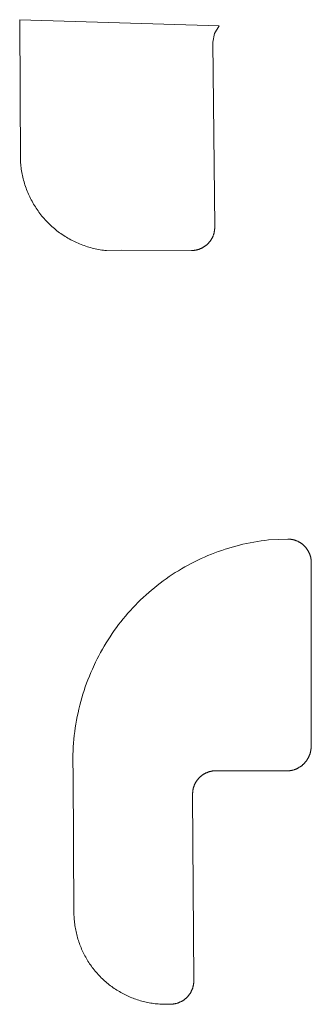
# Model space of a CAD drawing. Extents: x 211930 to 222589, y 569015 to 577578.
# Tile 91 of 95: x 222535.18 to 222541.37, y 575960.7 to 575981.62. Entities that reach past the tile are written whole.
import ezdxf

# ---------------------------------------------------------------- set-up
doc = ezdxf.new("R2010")
doc.units = 0
doc.layers.add('016 Alles planjaar 2023', color=72, linetype='Continuous', lineweight=20, true_color=0x1e90ff)

msp = doc.modelspace()

# ---------------------------------------------------------------- hatches: boundary and pattern name
at = {"layer": '016 Alles planjaar 2023', "true_color": 0x1e90ff}
h = msp.add_hatch(dxfattribs=at)
h.set_pattern_fill('DQ_CLEAR', color=72, style=0)
h.set_pattern_definition([])
h.paths.add_polyline_path([(222537.341, 575976.723), (222538.83, 575976.716), (222538.838, 575976.716), (222538.846, 575976.716), (222538.855, 575976.717), (222538.863, 575976.717), (222538.871, 575976.718), (222538.879, 575976.719), (222538.887, 575976.72), (222538.896, 575976.721), (222538.904, 575976.722), (222538.912, 575976.723), (222538.92, 575976.725), (222538.928, 575976.726), (222538.936, 575976.728), (222538.944, 575976.73), (222538.952, 575976.732), (222538.96, 575976.734), (222538.968, 575976.736), (222538.976, 575976.739), (222538.984, 575976.741), (222538.991, 575976.744), (222538.999, 575976.747), (222539.007, 575976.75), (222539.014, 575976.753), (222539.022, 575976.756), (222539.03, 575976.759), (222539.037, 575976.763), (222539.045, 575976.766), (222539.052, 575976.77), (222539.059, 575976.773), (222539.066, 575976.777), (222539.074, 575976.781), (222539.081, 575976.786), (222539.088, 575976.79), (222539.095, 575976.794), (222539.102, 575976.799), (222539.108, 575976.803), (222539.115, 575976.808), (222539.122, 575976.813), (222539.128, 575976.818), (222539.135, 575976.823), (222539.141, 575976.828), (222539.148, 575976.833), (222539.154, 575976.839), (222539.16, 575976.844), (222539.166, 575976.85), (222539.172, 575976.855), (222539.178, 575976.861), (222539.184, 575976.867), (222539.189, 575976.873), (222539.195, 575976.879), (222539.201, 575976.885), (222539.206, 575976.891), (222539.211, 575976.898), (222539.216, 575976.904), (222539.221, 575976.91), (222539.226, 575976.917), (222539.231, 575976.924), (222539.236, 575976.93), (222539.241, 575976.937), (222539.245, 575976.944), (222539.25, 575976.951), (222539.254, 575976.958), (222539.258, 575976.965), (222539.262, 575976.972), (222539.266, 575976.98), (222539.27, 575976.987), (222539.273, 575976.994), (222539.277, 575977.002), (222539.28, 575977.009), (222539.284, 575977.017), (222539.287, 575977.024), (222539.29, 575977.032), (222539.293, 575977.039), (222539.296, 575977.047), (222539.298, 575977.055), (222539.301, 575977.063), (222539.303, 575977.071), (222539.306, 575977.079), (222539.308, 575977.087), (222539.31, 575977.095), (222539.312, 575977.103), (222539.313, 575977.111), (222539.315, 575977.119), (222539.317, 575977.127), (222539.318, 575977.135), (222539.319, 575977.143), (222539.32, 575977.151), (222539.321, 575977.159), (222539.322, 575977.167), (222539.323, 575977.176), (222539.323, 575977.184), (222539.324, 575977.192), (222539.324, 575977.2), (222539.324, 575977.209), (222539.324, 575977.217), (222539.324, 575977.225), (222539.286, 575981.143), (222539.317, 575981.33), (222539.417, 575981.494), (222535.182, 575981.621), (222535.2, 575978.579), (222535.203, 575978.545), (222535.207, 575978.511), (222535.211, 575978.477), (222535.216, 575978.443), (222535.221, 575978.409), (222535.227, 575978.375), (222535.233, 575978.341), (222535.24, 575978.308), (222535.248, 575978.274), (222535.256, 575978.241), (222535.265, 575978.208), (222535.274, 575978.175), (222535.284, 575978.142), (222535.294, 575978.109), (222535.305, 575978.076), (222535.316, 575978.044), (222535.328, 575978.012), (222535.341, 575977.98), (222535.354, 575977.948), (222535.368, 575977.917), (222535.382, 575977.885), (222535.397, 575977.854), (222535.412, 575977.824), (222535.427, 575977.793), (222535.444, 575977.763), (222535.46, 575977.733), (222535.478, 575977.703), (222535.495, 575977.674), (222535.514, 575977.645), (222535.532, 575977.616), (222535.551, 575977.587), (222535.571, 575977.559), (222535.591, 575977.531), (222535.612, 575977.504), (222535.633, 575977.477), (222535.654, 575977.45), (222535.676, 575977.424), (222535.699, 575977.398), (222535.722, 575977.372), (222535.745, 575977.347), (222535.769, 575977.322), (222535.793, 575977.298), (222535.817, 575977.274), (222535.842, 575977.25), (222535.867, 575977.227), (222535.92, 575977.181), (222535.946, 575977.159), (222535.974, 575977.137), (222536.001, 575977.116), (222536.029, 575977.095), (222536.058, 575977.075), (222536.087, 575977.055), (222536.116, 575977.036), (222536.145, 575977.017), (222536.175, 575976.999), (222536.205, 575976.981), (222536.235, 575976.964), (222536.266, 575976.947), (222536.297, 575976.931), (222536.328, 575976.915), (222536.359, 575976.9), (222536.391, 575976.885), (222536.423, 575976.871), (222536.455, 575976.858), (222536.487, 575976.845), (222536.52, 575976.832), (222536.553, 575976.82), (222536.586, 575976.809), (222536.619, 575976.798), (222536.652, 575976.788), (222536.686, 575976.778), (222536.719, 575976.769), (222536.753, 575976.761), (222536.787, 575976.753), (222536.821, 575976.746), (222536.855, 575976.739), (222536.89, 575976.733), (222536.924, 575976.727), (222536.959, 575976.722), (222536.993, 575976.718), (222537.028, 575976.714), (222537.341, 575976.723)])
h = msp.add_hatch(dxfattribs=at)
h.set_pattern_fill('DQ_CLEAR', color=72, style=0)
h.set_pattern_definition([])
h.paths.add_polyline_path([(222540.88, 575965.66), (222540.889, 575965.661), (222540.897, 575965.661), (222540.906, 575965.662), (222540.915, 575965.663), (222540.924, 575965.665), (222540.932, 575965.666), (222540.941, 575965.667), (222540.949, 575965.669), (222540.958, 575965.671), (222540.967, 575965.673), (222540.975, 575965.675), (222540.983, 575965.677), (222540.992, 575965.679), (222541, 575965.682), (222541.009, 575965.685), (222541.017, 575965.687), (222541.025, 575965.69), (222541.033, 575965.693), (222541.042, 575965.696), (222541.05, 575965.7), (222541.058, 575965.703), (222541.066, 575965.707), (222541.074, 575965.71), (222541.082, 575965.714), (222541.089, 575965.718), (222541.097, 575965.722), (222541.105, 575965.727), (222541.112, 575965.731), (222541.12, 575965.736), (222541.127, 575965.74), (222541.135, 575965.745), (222541.142, 575965.75), (222541.149, 575965.755), (222541.156, 575965.76), (222541.163, 575965.765), (222541.17, 575965.77), (222541.177, 575965.776), (222541.184, 575965.781), (222541.19, 575965.787), (222541.197, 575965.793), (222541.203, 575965.799), (222541.21, 575965.805), (222541.216, 575965.811), (222541.222, 575965.817), (222541.228, 575965.823), (222541.234, 575965.83), (222541.24, 575965.836), (222541.246, 575965.843), (222541.251, 575965.85), (222541.257, 575965.857), (222541.262, 575965.863), (222541.268, 575965.87), (222541.273, 575965.877), (222541.278, 575965.885), (222541.283, 575965.892), (222541.288, 575965.899), (222541.292, 575965.907), (222541.297, 575965.914), (222541.301, 575965.922), (222541.306, 575965.929), (222541.31, 575965.937), (222541.314, 575965.945), (222541.318, 575965.953), (222541.321, 575965.96), (222541.325, 575965.968), (222541.329, 575965.976), (222541.332, 575965.984), (222541.335, 575965.993), (222541.338, 575966.001), (222541.341, 575966.009), (222541.344, 575966.017), (222541.347, 575966.026), (222541.349, 575966.034), (222541.352, 575966.042), (222541.354, 575966.051), (222541.356, 575966.059), (222541.358, 575966.068), (222541.36, 575966.076), (222541.362, 575966.085), (222541.363, 575966.094), (222541.365, 575966.102), (222541.366, 575966.111), (222541.367, 575966.12), (222541.368, 575966.128), (222541.369, 575966.137), (222541.37, 575966.146), (222541.37, 575966.155), (222541.371, 575966.163), (222541.371, 575966.172), (222541.374, 575970.073), (222541.374, 575970.081), (222541.374, 575970.09), (222541.374, 575970.098), (222541.374, 575970.107), (222541.373, 575970.115), (222541.372, 575970.123), (222541.372, 575970.132), (222541.371, 575970.14), (222541.37, 575970.148), (222541.369, 575970.157), (222541.367, 575970.165), (222541.366, 575970.173), (222541.364, 575970.181), (222541.363, 575970.189), (222541.361, 575970.198), (222541.359, 575970.206), (222541.357, 575970.214), (222541.354, 575970.222), (222541.352, 575970.23), (222541.349, 575970.238), (222541.347, 575970.246), (222541.344, 575970.254), (222541.341, 575970.262), (222541.338, 575970.269), (222541.335, 575970.277), (222541.332, 575970.285), (222541.328, 575970.293), (222541.325, 575970.3), (222541.321, 575970.308), (222541.317, 575970.315), (222541.313, 575970.323), (222541.309, 575970.33), (222541.305, 575970.337), (222541.301, 575970.344), (222541.296, 575970.351), (222541.292, 575970.358), (222541.287, 575970.365), (222541.282, 575970.372), (222541.277, 575970.379), (222541.272, 575970.386), (222541.267, 575970.393), (222541.262, 575970.399), (222541.257, 575970.406), (222541.251, 575970.412), (222541.246, 575970.418), (222541.24, 575970.424), (222541.234, 575970.431), (222541.229, 575970.437), (222541.223, 575970.442), (222541.217, 575970.448), (222541.21, 575970.454), (222541.204, 575970.46), (222541.198, 575970.465), (222541.191, 575970.47), (222541.185, 575970.476), (222541.178, 575970.481), (222541.172, 575970.486), (222541.165, 575970.491), (222541.158, 575970.496), (222541.151, 575970.501), (222541.144, 575970.505), (222541.137, 575970.51), (222541.13, 575970.514), (222541.123, 575970.518), (222541.115, 575970.522), (222541.108, 575970.526), (222541.101, 575970.53), (222541.093, 575970.534), (222541.086, 575970.538), (222541.078, 575970.541), (222541.07, 575970.545), (222541.063, 575970.548), (222541.055, 575970.551), (222541.047, 575970.554), (222541.039, 575970.557), (222541.031, 575970.56), (222541.023, 575970.562), (222541.015, 575970.565), (222541.007, 575970.567), (222540.999, 575970.569), (222540.991, 575970.571), (222540.983, 575970.573), (222540.975, 575970.575), (222540.967, 575970.577), (222540.958, 575970.578), (222540.95, 575970.58), (222540.942, 575970.581), (222540.933, 575970.582), (222540.925, 575970.583), (222540.917, 575970.584), (222540.908, 575970.585), (222540.9, 575970.585), (222540.892, 575970.586), (222540.883, 575970.586), (222540.875, 575970.586), (222540.463, 575970.567), (222540.385, 575970.558), (222540.308, 575970.547), (222540.23, 575970.535), (222540.153, 575970.522), (222540.076, 575970.508), (222540, 575970.492), (222539.923, 575970.475), (222539.847, 575970.457), (222539.771, 575970.437), (222539.696, 575970.416), (222539.621, 575970.394), (222539.546, 575970.371), (222539.472, 575970.346), (222539.398, 575970.32), (222539.325, 575970.293), (222539.252, 575970.264), (222539.179, 575970.235), (222539.107, 575970.204), (222539.036, 575970.172), (222538.965, 575970.139), (222538.895, 575970.104), (222538.825, 575970.068), (222538.756, 575970.032), (222538.688, 575969.994), (222538.62, 575969.955), (222538.553, 575969.914), (222538.486, 575969.873), (222538.421, 575969.83), (222538.356, 575969.787), (222538.291, 575969.742), (222538.228, 575969.696), (222538.165, 575969.65), (222538.103, 575969.602), (222538.042, 575969.553), (222537.982, 575969.503), (222537.923, 575969.452), (222537.864, 575969.4), (222537.806, 575969.347), (222537.75, 575969.293), (222537.694, 575969.238), (222537.639, 575969.183), (222537.585, 575969.126), (222537.532, 575969.068), (222537.48, 575969.01), (222537.429, 575968.95), (222537.379, 575968.89), (222537.33, 575968.829), (222537.282, 575968.767), (222537.235, 575968.705), (222537.189, 575968.641), (222537.145, 575968.577), (222537.101, 575968.512), (222537.058, 575968.446), (222537.017, 575968.38), (222536.977, 575968.313), (222536.937, 575968.245), (222536.899, 575968.177), (222536.863, 575968.108), (222536.827, 575968.038), (222536.792, 575967.968), (222536.725, 575967.823), (222536.692, 575967.748), (222536.661, 575967.673), (222536.631, 575967.597), (222536.602, 575967.521), (222536.574, 575967.444), (222536.548, 575967.367), (222536.523, 575967.29), (222536.5, 575967.212), (222536.478, 575967.133), (222536.457, 575967.054), (222536.438, 575966.975), (222536.42, 575966.896), (222536.403, 575966.816), (222536.388, 575966.736), (222536.374, 575966.656), (222536.361, 575966.575), (222536.35, 575966.495), (222536.34, 575966.414), (222536.332, 575966.333), (222536.325, 575966.251), (222536.319, 575966.17), (222536.315, 575966.089), (222536.313, 575966.007), (222536.311, 575965.926), (222536.311, 575965.844), (222536.313, 575965.763), (222536.316, 575965.681), (222536.32, 575965.6), (222536.334, 575962.63), (222536.335, 575962.598), (222536.336, 575962.565), (222536.338, 575962.533), (222536.34, 575962.501), (222536.343, 575962.468), (222536.346, 575962.436), (222536.35, 575962.404), (222536.355, 575962.372), (222536.359, 575962.34), (222536.365, 575962.308), (222536.371, 575962.276), (222536.378, 575962.245), (222536.385, 575962.213), (222536.392, 575962.182), (222536.4, 575962.15), (222536.409, 575962.119), (222536.418, 575962.088), (222536.428, 575962.057), (222536.438, 575962.026), (222536.449, 575961.996), (222536.46, 575961.965), (222536.471, 575961.935), (222536.484, 575961.905), (222536.496, 575961.875), (222536.509, 575961.846), (222536.523, 575961.816), (222536.537, 575961.787), (222536.552, 575961.758), (222536.567, 575961.73), (222536.583, 575961.701), (222536.599, 575961.673), (222536.615, 575961.645), (222536.632, 575961.618), (222536.649, 575961.591), (222536.667, 575961.564), (222536.686, 575961.537), (222536.704, 575961.51), (222536.724, 575961.484), (222536.743, 575961.459), (222536.763, 575961.433), (222536.784, 575961.408), (222536.805, 575961.383), (222536.826, 575961.359), (222536.847, 575961.335), (222536.87, 575961.311), (222536.892, 575961.288), (222536.915, 575961.265), (222536.938, 575961.242), (222536.962, 575961.22), (222536.986, 575961.198), (222537.01, 575961.177), (222537.035, 575961.156), (222537.06, 575961.135), (222537.085, 575961.115), (222537.111, 575961.096), (222537.137, 575961.076), (222537.163, 575961.057), (222537.19, 575961.039), (222537.216, 575961.021), (222537.244, 575961.003), (222537.271, 575960.986), (222537.299, 575960.97), (222537.327, 575960.954), (222537.355, 575960.938), (222537.384, 575960.923), (222537.413, 575960.908), (222537.442, 575960.894), (222537.471, 575960.88), (222537.501, 575960.867), (222537.53, 575960.854), (222537.56, 575960.841), (222537.59, 575960.83), (222537.621, 575960.818), (222537.651, 575960.808), (222537.682, 575960.797), (222537.713, 575960.787), (222537.744, 575960.778), (222537.775, 575960.769), (222537.806, 575960.761), (222537.838, 575960.753), (222537.869, 575960.746), (222537.901, 575960.74), (222537.933, 575960.733), (222537.965, 575960.728), (222537.997, 575960.723), (222538.029, 575960.718), (222538.061, 575960.714), (222538.093, 575960.711), (222538.125, 575960.708), (222538.158, 575960.705), (222538.19, 575960.703), (222538.222, 575960.702), (222538.255, 575960.701), (222538.287, 575960.701), (222538.319, 575960.701), (222538.352, 575960.702), (222538.392, 575960.703), (222538.401, 575960.703), (222538.409, 575960.704), (222538.417, 575960.704), (222538.425, 575960.705), (222538.434, 575960.706), (222538.442, 575960.707), (222538.45, 575960.708), (222538.458, 575960.709), (222538.467, 575960.71), (222538.475, 575960.712), (222538.483, 575960.713), (222538.491, 575960.715), (222538.499, 575960.717), (222538.507, 575960.719), (222538.515, 575960.721), (222538.523, 575960.723), (222538.531, 575960.726), (222538.539, 575960.728), (222538.547, 575960.731), (222538.554, 575960.734), (222538.562, 575960.737), (222538.57, 575960.74), (222538.578, 575960.743), (222538.585, 575960.746), (222538.593, 575960.75), (222538.6, 575960.753), (222538.608, 575960.757), (222538.615, 575960.761), (222538.622, 575960.765), (222538.629, 575960.769), (222538.637, 575960.773), (222538.644, 575960.777), (222538.651, 575960.782), (222538.658, 575960.786), (222538.665, 575960.791), (222538.671, 575960.796), (222538.678, 575960.801), (222538.685, 575960.806), (222538.691, 575960.811), (222538.698, 575960.816), (222538.704, 575960.821), (222538.71, 575960.827), (222538.716, 575960.832), (222538.723, 575960.838), (222538.729, 575960.844), (222538.734, 575960.849), (222538.74, 575960.855), (222538.746, 575960.861), (222538.752, 575960.867), (222538.757, 575960.874), (222538.762, 575960.88), (222538.768, 575960.886), (222538.773, 575960.893), (222538.778, 575960.899), (222538.783, 575960.906), (222538.788, 575960.913), (222538.793, 575960.919), (222538.797, 575960.926), (222538.802, 575960.933), (222538.806, 575960.94), (222538.81, 575960.947), (222538.814, 575960.955), (222538.819, 575960.962), (222538.822, 575960.969), (222538.826, 575960.977), (222538.83, 575960.984), (222538.833, 575960.992), (222538.837, 575960.999), (222538.84, 575961.007), (222538.843, 575961.014), (222538.846, 575961.022), (222538.849, 575961.03), (222538.852, 575961.038), (222538.855, 575961.045), (222538.857, 575961.053), (222538.86, 575961.061), (222538.862, 575961.069), (222538.864, 575961.077), (222538.866, 575961.085), (222538.868, 575961.093), (222538.869, 575961.102), (222538.871, 575961.11), (222538.872, 575961.118), (222538.874, 575961.126), (222538.875, 575961.134), (222538.876, 575961.143), (222538.877, 575961.151), (222538.878, 575961.159), (222538.878, 575961.167), (222538.879, 575961.176), (222538.879, 575961.184), (222538.879, 575961.192), (222538.879, 575961.2), (222538.879, 575961.209), (222538.879, 575961.217), (222538.854, 575965.145), (222538.854, 575965.153), (222538.854, 575965.161), (222538.854, 575965.17), (222538.854, 575965.178), (222538.854, 575965.186), (222538.854, 575965.194), (222538.855, 575965.202), (222538.855, 575965.211), (222538.856, 575965.219), (222538.857, 575965.227), (222538.858, 575965.235), (222538.859, 575965.243), (222538.861, 575965.251), (222538.862, 575965.259), (222538.864, 575965.267), (222538.865, 575965.275), (222538.867, 575965.283), (222538.869, 575965.291), (222538.871, 575965.299), (222538.874, 575965.307), (222538.876, 575965.315), (222538.878, 575965.323), (222538.881, 575965.331), (222538.884, 575965.338), (222538.887, 575965.346), (222538.89, 575965.354), (222538.893, 575965.361), (222538.896, 575965.369), (222538.9, 575965.376), (222538.903, 575965.384), (222538.907, 575965.391), (222538.911, 575965.398), (222538.914, 575965.405), (222538.918, 575965.413), (222538.923, 575965.42), (222538.927, 575965.427), (222538.931, 575965.434), (222538.936, 575965.441), (222538.94, 575965.447), (222538.945, 575965.454), (222538.95, 575965.461), (222538.955, 575965.467), (222538.96, 575965.474), (222538.965, 575965.48), (222538.97, 575965.486), (222538.975, 575965.493), (222538.981, 575965.499), (222538.986, 575965.505), (222538.992, 575965.511), (222538.998, 575965.517), (222539.003, 575965.523), (222539.009, 575965.528), (222539.015, 575965.534), (222539.021, 575965.539), (222539.028, 575965.545), (222539.034, 575965.55), (222539.04, 575965.555), (222539.047, 575965.56), (222539.053, 575965.565), (222539.06, 575965.57), (222539.067, 575965.575), (222539.073, 575965.579), (222539.08, 575965.584), (222539.087, 575965.588), (222539.094, 575965.592), (222539.101, 575965.597), (222539.108, 575965.601), (222539.116, 575965.605), (222539.123, 575965.608), (222539.13, 575965.612), (222539.138, 575965.616), (222539.145, 575965.619), (222539.153, 575965.622), (222539.16, 575965.626), (222539.168, 575965.629), (222539.175, 575965.632), (222539.183, 575965.634), (222539.191, 575965.637), (222539.199, 575965.64), (222539.206, 575965.642), (222539.214, 575965.644), (222539.222, 575965.646), (222539.23, 575965.649), (222539.238, 575965.65), (222539.246, 575965.652), (222539.254, 575965.654), (222539.262, 575965.655), (222539.27, 575965.657), (222539.278, 575965.658), (222539.287, 575965.659), (222539.295, 575965.66), (222539.303, 575965.661), (222539.311, 575965.662), (222539.319, 575965.662), (222539.327, 575965.663), (222539.336, 575965.663), (222539.344, 575965.663), (222539.352, 575965.663), (222540.88, 575965.66)])

# ---------------------------------------------------------------- linework, layer by layer
at = {"layer": '016 Alles planjaar 2023', "color": 14, "true_color": 0x004000}
for points in [[(222537.341, 575976.723), (222538.83, 575976.716), (222538.838, 575976.716), (222538.846, 575976.716), (222538.855, 575976.717), (222538.863, 575976.717), (222538.871, 575976.718), (222538.879, 575976.719), (222538.887, 575976.72), (222538.896, 575976.721), (222538.904, 575976.722), (222538.912, 575976.723), (222538.92, 575976.725), (222538.928, 575976.726), (222538.936, 575976.728), (222538.944, 575976.73), (222538.952, 575976.732), (222538.96, 575976.734), (222538.968, 575976.736), (222538.976, 575976.739), (222538.984, 575976.741), (222538.991, 575976.744), (222538.999, 575976.747), (222539.007, 575976.75), (222539.014, 575976.753), (222539.022, 575976.756), (222539.03, 575976.759), (222539.037, 575976.763), (222539.045, 575976.766), (222539.052, 575976.77), (222539.059, 575976.773), (222539.066, 575976.777), (222539.074, 575976.781), (222539.081, 575976.786), (222539.088, 575976.79), (222539.095, 575976.794), (222539.102, 575976.799), (222539.108, 575976.803), (222539.115, 575976.808), (222539.122, 575976.813), (222539.128, 575976.818), (222539.135, 575976.823), (222539.141, 575976.828), (222539.148, 575976.833), (222539.154, 575976.839), (222539.16, 575976.844), (222539.166, 575976.85), (222539.172, 575976.855), (222539.178, 575976.861), (222539.184, 575976.867), (222539.189, 575976.873), (222539.195, 575976.879), (222539.201, 575976.885), (222539.206, 575976.891), (222539.211, 575976.898), (222539.216, 575976.904), (222539.221, 575976.91), (222539.226, 575976.917), (222539.231, 575976.924), (222539.236, 575976.93), (222539.241, 575976.937), (222539.245, 575976.944), (222539.25, 575976.951), (222539.254, 575976.958), (222539.258, 575976.965), (222539.262, 575976.972), (222539.266, 575976.98), (222539.27, 575976.987), (222539.273, 575976.994), (222539.277, 575977.002), (222539.28, 575977.009), (222539.284, 575977.017), (222539.287, 575977.024), (222539.29, 575977.032), (222539.293, 575977.039), (222539.296, 575977.047), (222539.298, 575977.055), (222539.301, 575977.063), (222539.303, 575977.071), (222539.306, 575977.079), (222539.308, 575977.087), (222539.31, 575977.095), (222539.312, 575977.103), (222539.313, 575977.111), (222539.315, 575977.119), (222539.317, 575977.127), (222539.318, 575977.135), (222539.319, 575977.143), (222539.32, 575977.151), (222539.321, 575977.159), (222539.322, 575977.167), (222539.323, 575977.176), (222539.323, 575977.184), (222539.324, 575977.192), (222539.324, 575977.2), (222539.324, 575977.209), (222539.324, 575977.217), (222539.324, 575977.225), (222539.286, 575981.143), (222539.317, 575981.33), (222539.417, 575981.494), (222535.182, 575981.621), (222535.2, 575978.579), (222535.203, 575978.545), (222535.207, 575978.511), (222535.211, 575978.477), (222535.216, 575978.443), (222535.221, 575978.409), (222535.227, 575978.375), (222535.233, 575978.341), (222535.24, 575978.308), (222535.248, 575978.274), (222535.256, 575978.241), (222535.265, 575978.208), (222535.274, 575978.175), (222535.284, 575978.142), (222535.294, 575978.109), (222535.305, 575978.076), (222535.316, 575978.044), (222535.328, 575978.012), (222535.341, 575977.98), (222535.354, 575977.948), (222535.368, 575977.917), (222535.382, 575977.885), (222535.397, 575977.854), (222535.412, 575977.824), (222535.427, 575977.793), (222535.444, 575977.763), (222535.46, 575977.733), (222535.478, 575977.703), (222535.495, 575977.674), (222535.514, 575977.645), (222535.532, 575977.616), (222535.551, 575977.587), (222535.571, 575977.559), (222535.591, 575977.531), (222535.612, 575977.504), (222535.633, 575977.477), (222535.654, 575977.45), (222535.676, 575977.424), (222535.699, 575977.398), (222535.722, 575977.372), (222535.745, 575977.347), (222535.769, 575977.322), (222535.793, 575977.298), (222535.817, 575977.274), (222535.842, 575977.25), (222535.867, 575977.227), (222535.92, 575977.181), (222535.946, 575977.159), (222535.974, 575977.137), (222536.001, 575977.116), (222536.029, 575977.095), (222536.058, 575977.075), (222536.087, 575977.055), (222536.116, 575977.036), (222536.145, 575977.017), (222536.175, 575976.999), (222536.205, 575976.981), (222536.235, 575976.964), (222536.266, 575976.947), (222536.297, 575976.931), (222536.328, 575976.915), (222536.359, 575976.9), (222536.391, 575976.885), (222536.423, 575976.871), (222536.455, 575976.858), (222536.487, 575976.845), (222536.52, 575976.832), (222536.553, 575976.82), (222536.586, 575976.809), (222536.619, 575976.798), (222536.652, 575976.788), (222536.686, 575976.778), (222536.719, 575976.769), (222536.753, 575976.761), (222536.787, 575976.753), (222536.821, 575976.746), (222536.855, 575976.739), (222536.89, 575976.733), (222536.924, 575976.727), (222536.959, 575976.722), (222536.993, 575976.718), (222537.028, 575976.714), (222537.341, 575976.723)], [(222540.88, 575965.66), (222540.889, 575965.661), (222540.897, 575965.661), (222540.906, 575965.662), (222540.915, 575965.663), (222540.924, 575965.665), (222540.932, 575965.666), (222540.941, 575965.667), (222540.949, 575965.669), (222540.958, 575965.671), (222540.967, 575965.673), (222540.975, 575965.675), (222540.983, 575965.677), (222540.992, 575965.679), (222541, 575965.682), (222541.009, 575965.685), (222541.017, 575965.687), (222541.025, 575965.69), (222541.033, 575965.693), (222541.042, 575965.696), (222541.05, 575965.7), (222541.058, 575965.703), (222541.066, 575965.707), (222541.074, 575965.71), (222541.082, 575965.714), (222541.089, 575965.718), (222541.097, 575965.722), (222541.105, 575965.727), (222541.112, 575965.731), (222541.12, 575965.736), (222541.127, 575965.74), (222541.135, 575965.745), (222541.142, 575965.75), (222541.149, 575965.755), (222541.156, 575965.76), (222541.163, 575965.765), (222541.17, 575965.77), (222541.177, 575965.776), (222541.184, 575965.781), (222541.19, 575965.787), (222541.197, 575965.793), (222541.203, 575965.799), (222541.21, 575965.805), (222541.216, 575965.811), (222541.222, 575965.817), (222541.228, 575965.823), (222541.234, 575965.83), (222541.24, 575965.836), (222541.246, 575965.843), (222541.251, 575965.85), (222541.257, 575965.857), (222541.262, 575965.863), (222541.268, 575965.87), (222541.273, 575965.877), (222541.278, 575965.885), (222541.283, 575965.892), (222541.288, 575965.899), (222541.292, 575965.907), (222541.297, 575965.914), (222541.301, 575965.922), (222541.306, 575965.929), (222541.31, 575965.937), (222541.314, 575965.945), (222541.318, 575965.953), (222541.321, 575965.96), (222541.325, 575965.968), (222541.329, 575965.976), (222541.332, 575965.984), (222541.335, 575965.993), (222541.338, 575966.001), (222541.341, 575966.009), (222541.344, 575966.017), (222541.347, 575966.026), (222541.349, 575966.034), (222541.352, 575966.042), (222541.354, 575966.051), (222541.356, 575966.059), (222541.358, 575966.068), (222541.36, 575966.076), (222541.362, 575966.085), (222541.363, 575966.094), (222541.365, 575966.102), (222541.366, 575966.111), (222541.367, 575966.12), (222541.368, 575966.128), (222541.369, 575966.137), (222541.37, 575966.146), (222541.37, 575966.155), (222541.371, 575966.163), (222541.371, 575966.172), (222541.374, 575970.073), (222541.374, 575970.081), (222541.374, 575970.09), (222541.374, 575970.098), (222541.374, 575970.107), (222541.373, 575970.115), (222541.372, 575970.123), (222541.372, 575970.132), (222541.371, 575970.14), (222541.37, 575970.148), (222541.369, 575970.157), (222541.367, 575970.165), (222541.366, 575970.173), (222541.364, 575970.181), (222541.363, 575970.189), (222541.361, 575970.198), (222541.359, 575970.206), (222541.357, 575970.214), (222541.354, 575970.222), (222541.352, 575970.23), (222541.349, 575970.238), (222541.347, 575970.246), (222541.344, 575970.254), (222541.341, 575970.262), (222541.338, 575970.269), (222541.335, 575970.277), (222541.332, 575970.285), (222541.328, 575970.293), (222541.325, 575970.3), (222541.321, 575970.308), (222541.317, 575970.315), (222541.313, 575970.323), (222541.309, 575970.33), (222541.305, 575970.337), (222541.301, 575970.344), (222541.296, 575970.351), (222541.292, 575970.358), (222541.287, 575970.365), (222541.282, 575970.372), (222541.277, 575970.379), (222541.272, 575970.386), (222541.267, 575970.393), (222541.262, 575970.399), (222541.257, 575970.406), (222541.251, 575970.412), (222541.246, 575970.418), (222541.24, 575970.424), (222541.234, 575970.431), (222541.229, 575970.437), (222541.223, 575970.442), (222541.217, 575970.448), (222541.21, 575970.454), (222541.204, 575970.46), (222541.198, 575970.465), (222541.191, 575970.47), (222541.185, 575970.476), (222541.178, 575970.481), (222541.172, 575970.486), (222541.165, 575970.491), (222541.158, 575970.496), (222541.151, 575970.501), (222541.144, 575970.505), (222541.137, 575970.51), (222541.13, 575970.514), (222541.123, 575970.518), (222541.115, 575970.522), (222541.108, 575970.526), (222541.101, 575970.53), (222541.093, 575970.534), (222541.086, 575970.538), (222541.078, 575970.541), (222541.07, 575970.545), (222541.063, 575970.548), (222541.055, 575970.551), (222541.047, 575970.554), (222541.039, 575970.557), (222541.031, 575970.56), (222541.023, 575970.562), (222541.015, 575970.565), (222541.007, 575970.567), (222540.999, 575970.569), (222540.991, 575970.571), (222540.983, 575970.573), (222540.975, 575970.575), (222540.967, 575970.577), (222540.958, 575970.578), (222540.95, 575970.58), (222540.942, 575970.581), (222540.933, 575970.582), (222540.925, 575970.583), (222540.917, 575970.584), (222540.908, 575970.585), (222540.9, 575970.585), (222540.892, 575970.586), (222540.883, 575970.586), (222540.875, 575970.586), (222540.463, 575970.567), (222540.385, 575970.558), (222540.308, 575970.547), (222540.23, 575970.535), (222540.153, 575970.522), (222540.076, 575970.508), (222540, 575970.492), (222539.923, 575970.475), (222539.847, 575970.457), (222539.771, 575970.437), (222539.696, 575970.416), (222539.621, 575970.394), (222539.546, 575970.371), (222539.472, 575970.346), (222539.398, 575970.32), (222539.325, 575970.293), (222539.252, 575970.264), (222539.179, 575970.235), (222539.107, 575970.204), (222539.036, 575970.172), (222538.965, 575970.139), (222538.895, 575970.104), (222538.825, 575970.068), (222538.756, 575970.032), (222538.688, 575969.994), (222538.62, 575969.955), (222538.553, 575969.914), (222538.486, 575969.873), (222538.421, 575969.83), (222538.356, 575969.787), (222538.291, 575969.742), (222538.228, 575969.696), (222538.165, 575969.65), (222538.103, 575969.602), (222538.042, 575969.553), (222537.982, 575969.503), (222537.923, 575969.452), (222537.864, 575969.4), (222537.806, 575969.347), (222537.75, 575969.293), (222537.694, 575969.238), (222537.639, 575969.183), (222537.585, 575969.126), (222537.532, 575969.068), (222537.48, 575969.01), (222537.429, 575968.95), (222537.379, 575968.89), (222537.33, 575968.829), (222537.282, 575968.767), (222537.235, 575968.705), (222537.189, 575968.641), (222537.145, 575968.577), (222537.101, 575968.512), (222537.058, 575968.446), (222537.017, 575968.38), (222536.977, 575968.313), (222536.937, 575968.245), (222536.899, 575968.177), (222536.863, 575968.108), (222536.827, 575968.038), (222536.792, 575967.968), (222536.725, 575967.823), (222536.692, 575967.748), (222536.661, 575967.673), (222536.631, 575967.597), (222536.602, 575967.521), (222536.574, 575967.444), (222536.548, 575967.367), (222536.523, 575967.29), (222536.5, 575967.212), (222536.478, 575967.133), (222536.457, 575967.054), (222536.438, 575966.975), (222536.42, 575966.896), (222536.403, 575966.816), (222536.388, 575966.736), (222536.374, 575966.656), (222536.361, 575966.575), (222536.35, 575966.495), (222536.34, 575966.414), (222536.332, 575966.333), (222536.325, 575966.251), (222536.319, 575966.17), (222536.315, 575966.089), (222536.313, 575966.007), (222536.311, 575965.926), (222536.311, 575965.844), (222536.313, 575965.763), (222536.316, 575965.681), (222536.32, 575965.6), (222536.334, 575962.63), (222536.335, 575962.598), (222536.336, 575962.565), (222536.338, 575962.533), (222536.34, 575962.501), (222536.343, 575962.468), (222536.346, 575962.436), (222536.35, 575962.404), (222536.355, 575962.372), (222536.359, 575962.34), (222536.365, 575962.308), (222536.371, 575962.276), (222536.378, 575962.245), (222536.385, 575962.213), (222536.392, 575962.182), (222536.4, 575962.15), (222536.409, 575962.119), (222536.418, 575962.088), (222536.428, 575962.057), (222536.438, 575962.026), (222536.449, 575961.996), (222536.46, 575961.965), (222536.471, 575961.935), (222536.484, 575961.905), (222536.496, 575961.875), (222536.509, 575961.846), (222536.523, 575961.816), (222536.537, 575961.787), (222536.552, 575961.758), (222536.567, 575961.73), (222536.583, 575961.701), (222536.599, 575961.673), (222536.615, 575961.645), (222536.632, 575961.618), (222536.649, 575961.591), (222536.667, 575961.564), (222536.686, 575961.537), (222536.704, 575961.51), (222536.724, 575961.484), (222536.743, 575961.459), (222536.763, 575961.433), (222536.784, 575961.408), (222536.805, 575961.383), (222536.826, 575961.359), (222536.847, 575961.335), (222536.87, 575961.311), (222536.892, 575961.288), (222536.915, 575961.265), (222536.938, 575961.242), (222536.962, 575961.22), (222536.986, 575961.198), (222537.01, 575961.177), (222537.035, 575961.156), (222537.06, 575961.135), (222537.085, 575961.115), (222537.111, 575961.096), (222537.137, 575961.076), (222537.163, 575961.057), (222537.19, 575961.039), (222537.216, 575961.021), (222537.244, 575961.003), (222537.271, 575960.986), (222537.299, 575960.97), (222537.327, 575960.954), (222537.355, 575960.938), (222537.384, 575960.923), (222537.413, 575960.908), (222537.442, 575960.894), (222537.471, 575960.88), (222537.501, 575960.867), (222537.53, 575960.854), (222537.56, 575960.841), (222537.59, 575960.83), (222537.621, 575960.818), (222537.651, 575960.808), (222537.682, 575960.797), (222537.713, 575960.787), (222537.744, 575960.778), (222537.775, 575960.769), (222537.806, 575960.761), (222537.838, 575960.753), (222537.869, 575960.746), (222537.901, 575960.74), (222537.933, 575960.733), (222537.965, 575960.728), (222537.997, 575960.723), (222538.029, 575960.718), (222538.061, 575960.714), (222538.093, 575960.711), (222538.125, 575960.708), (222538.158, 575960.705), (222538.19, 575960.703), (222538.222, 575960.702), (222538.255, 575960.701), (222538.287, 575960.701), (222538.319, 575960.701), (222538.352, 575960.702), (222538.392, 575960.703), (222538.401, 575960.703), (222538.409, 575960.704), (222538.417, 575960.704), (222538.425, 575960.705), (222538.434, 575960.706), (222538.442, 575960.707), (222538.45, 575960.708), (222538.458, 575960.709), (222538.467, 575960.71), (222538.475, 575960.712), (222538.483, 575960.713), (222538.491, 575960.715), (222538.499, 575960.717), (222538.507, 575960.719), (222538.515, 575960.721), (222538.523, 575960.723), (222538.531, 575960.726), (222538.539, 575960.728), (222538.547, 575960.731), (222538.554, 575960.734), (222538.562, 575960.737), (222538.57, 575960.74), (222538.578, 575960.743), (222538.585, 575960.746), (222538.593, 575960.75), (222538.6, 575960.753), (222538.608, 575960.757), (222538.615, 575960.761), (222538.622, 575960.765), (222538.629, 575960.769), (222538.637, 575960.773), (222538.644, 575960.777), (222538.651, 575960.782), (222538.658, 575960.786), (222538.665, 575960.791), (222538.671, 575960.796), (222538.678, 575960.801), (222538.685, 575960.806), (222538.691, 575960.811), (222538.698, 575960.816), (222538.704, 575960.821), (222538.71, 575960.827), (222538.716, 575960.832), (222538.723, 575960.838), (222538.729, 575960.844), (222538.734, 575960.849), (222538.74, 575960.855), (222538.746, 575960.861), (222538.752, 575960.867), (222538.757, 575960.874), (222538.762, 575960.88), (222538.768, 575960.886), (222538.773, 575960.893), (222538.778, 575960.899), (222538.783, 575960.906), (222538.788, 575960.913), (222538.793, 575960.919), (222538.797, 575960.926), (222538.802, 575960.933), (222538.806, 575960.94), (222538.81, 575960.947), (222538.814, 575960.955), (222538.819, 575960.962), (222538.822, 575960.969), (222538.826, 575960.977), (222538.83, 575960.984), (222538.833, 575960.992), (222538.837, 575960.999), (222538.84, 575961.007), (222538.843, 575961.014), (222538.846, 575961.022), (222538.849, 575961.03), (222538.852, 575961.038), (222538.855, 575961.045), (222538.857, 575961.053), (222538.86, 575961.061), (222538.862, 575961.069), (222538.864, 575961.077), (222538.866, 575961.085), (222538.868, 575961.093), (222538.869, 575961.102), (222538.871, 575961.11), (222538.872, 575961.118), (222538.874, 575961.126), (222538.875, 575961.134), (222538.876, 575961.143), (222538.877, 575961.151), (222538.878, 575961.159), (222538.878, 575961.167), (222538.879, 575961.176), (222538.879, 575961.184), (222538.879, 575961.192), (222538.879, 575961.2), (222538.879, 575961.209), (222538.879, 575961.217), (222538.854, 575965.145), (222538.854, 575965.153), (222538.854, 575965.161), (222538.854, 575965.17), (222538.854, 575965.178), (222538.854, 575965.186), (222538.854, 575965.194), (222538.855, 575965.202), (222538.855, 575965.211), (222538.856, 575965.219), (222538.857, 575965.227), (222538.858, 575965.235), (222538.859, 575965.243), (222538.861, 575965.251), (222538.862, 575965.259), (222538.864, 575965.267), (222538.865, 575965.275), (222538.867, 575965.283), (222538.869, 575965.291), (222538.871, 575965.299), (222538.874, 575965.307), (222538.876, 575965.315), (222538.878, 575965.323), (222538.881, 575965.331), (222538.884, 575965.338), (222538.887, 575965.346), (222538.89, 575965.354), (222538.893, 575965.361), (222538.896, 575965.369), (222538.9, 575965.376), (222538.903, 575965.384), (222538.907, 575965.391), (222538.911, 575965.398), (222538.914, 575965.405), (222538.918, 575965.413), (222538.923, 575965.42), (222538.927, 575965.427), (222538.931, 575965.434), (222538.936, 575965.441), (222538.94, 575965.447), (222538.945, 575965.454), (222538.95, 575965.461), (222538.955, 575965.467), (222538.96, 575965.474), (222538.965, 575965.48), (222538.97, 575965.486), (222538.975, 575965.493), (222538.981, 575965.499), (222538.986, 575965.505), (222538.992, 575965.511), (222538.998, 575965.517), (222539.003, 575965.523), (222539.009, 575965.528), (222539.015, 575965.534), (222539.021, 575965.539), (222539.028, 575965.545), (222539.034, 575965.55), (222539.04, 575965.555), (222539.047, 575965.56), (222539.053, 575965.565), (222539.06, 575965.57), (222539.067, 575965.575), (222539.073, 575965.579), (222539.08, 575965.584), (222539.087, 575965.588), (222539.094, 575965.592), (222539.101, 575965.597), (222539.108, 575965.601), (222539.116, 575965.605), (222539.123, 575965.608), (222539.13, 575965.612), (222539.138, 575965.616), (222539.145, 575965.619), (222539.153, 575965.622), (222539.16, 575965.626), (222539.168, 575965.629), (222539.175, 575965.632), (222539.183, 575965.634), (222539.191, 575965.637), (222539.199, 575965.64), (222539.206, 575965.642), (222539.214, 575965.644), (222539.222, 575965.646), (222539.23, 575965.649), (222539.238, 575965.65), (222539.246, 575965.652), (222539.254, 575965.654), (222539.262, 575965.655), (222539.27, 575965.657), (222539.278, 575965.658), (222539.287, 575965.659), (222539.295, 575965.66), (222539.303, 575965.661), (222539.311, 575965.662), (222539.319, 575965.662), (222539.327, 575965.663), (222539.336, 575965.663), (222539.344, 575965.663), (222539.352, 575965.663), (222540.88, 575965.66)]]:
    msp.add_lwpolyline(points, close=True, dxfattribs=at)

doc.saveas('drawing.dxf')
